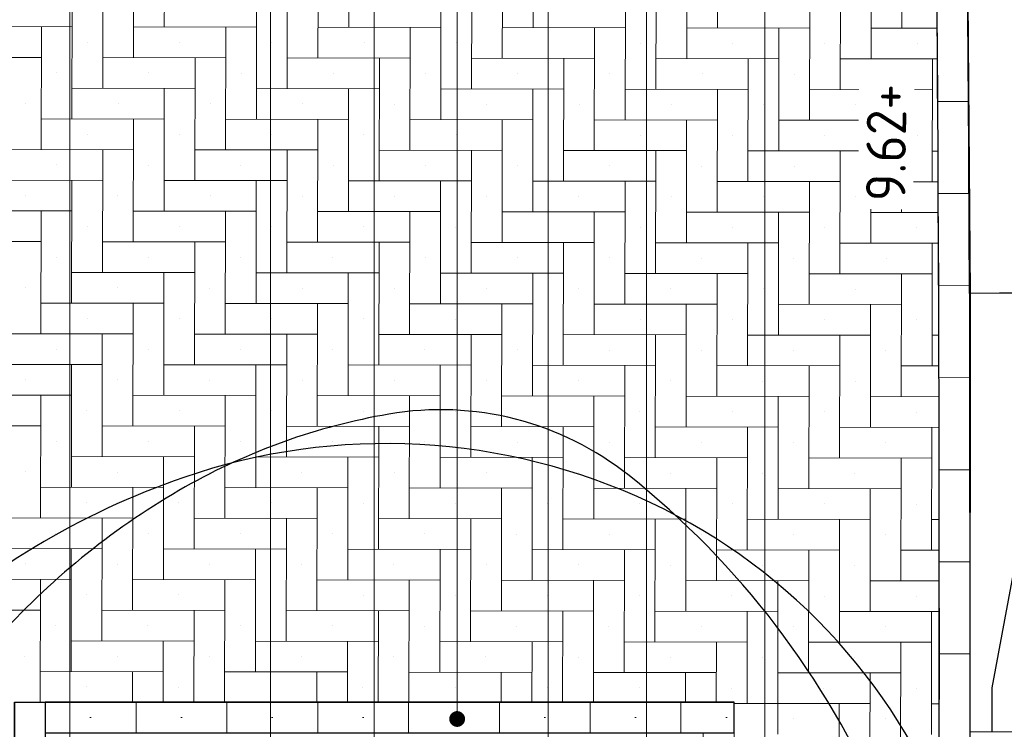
# Model space of a CAD drawing. Header units: metres. Extents: x -890 to 5635, y -951 to 6976.
# Tile 30 of 58: x 37.25 to 39.49, y 16.49 to 18.11. Entities that reach past the tile are written whole.
import ezdxf
from ezdxf import colors
from ezdxf.entities.mleader import LeaderData, LeaderLine
from ezdxf.math import Vec2, Vec3

# ---------------------------------------------------------------- set-up
doc = ezdxf.new("R2010")
doc.units = ezdxf.units.M
doc.layers.add('N-WE-GR-BOOM_2e_grootte-S', color=3, linetype='Continuous')
doc.layers.add('TB63_BOOM', color=3, linetype='Continuous')
for name, color, linetype, lineweight in [('N-WE-VH-KANTOPSLUITING_OPSLUITBAND_200X200-G', 3, 'Continuous', 25), ('N-WE-VH-KANTOPSLUITING_VERLOOPBAND-S', 3, 'Continuous', 25), ('N-WE-VH-VERHARDING_STRAATBAKSTEEN-A', 11, 'Continuous', 13), ('N-WE-VH-VERHARDING_STRAATBAKSTEEN-V', 253, 'Continuous', 18), ('X-XX-AL-AANPIJLING-T18', 10, 'Continuous', 18), ('X-XX-AL-PEIL-T18', 10, 'Continuous', 18)]:
    doc.layers.add(name, color=color, linetype=linetype, lineweight=lineweight)
doc.layers.add('TL00_HULPLAAG', color=211, linetype='Continuous', plot=False)
doc.styles.add('NLCS-ISO-M20-T50', font='NLCS-ISO.ttf', dxfattribs={"height": 0.1})
doc.styles.add('NLCS-ISO-M50-T18', font='NLCS-ISO.ttf', dxfattribs={"height": 0.09})

# ---------------------------------------------------------------- blocks, each defined once
blk = doc.blocks.new('SVH-VERLOOPBAND_GELEIDEBAND 50 200X200 HD_OPSLUITBAND 200X200 HD_L1000_RECHTS-MM')
blk.add_lwpolyline([(0, 0), (1000, 0), (1000, 200), (0, 200)], close=True)
blk.add_lwpolyline([(900, 0), (100, 150), (0, 150)])
blk = doc.blocks.new('SB-BOOM19')
at = {"layer": 'TB63_BOOM', "linetype": 'Continuous'}
for centre, radius, start, end in [((0.09496, -0.00024), 0.47779, 86.58911, 106.36827), ((0.10968, 0.24706), 0.23006, 38.20985, 86.5855), ((0.0203, -0.12293), 0.59141, 95.77431, 119.94779), ((0.00828, -0.00415), 0.47203, 51.53933, 95.77345), ((0.12128, -0.08981), 0.57115, 106.36887, 124.44775), ((-0.21996, -0.01244), 0.64959, 9.98315, 38.20995), ((0.02376, 0.01535), 0.44713, 6.02226, 51.53932)]:
    blk.add_arc(centre, radius, start, end, dxfattribs=at)
blk = doc.blocks.new('BOOM RODOR')
at = {"layer": 'TB63_BOOM', "xscale": 3, "yscale": 3}
blk.add_blockref('SB-BOOM19', (0, 0), dxfattribs=at)
blk = doc.blocks.new('_Dot')
at = {"color": 0, "linetype": 'ByBlock', "lineweight": -2}
blk.add_line((-0.5, 0), (-1, 0), dxfattribs=at)
at = {"color": 0, "linetype": 'ByBlock', "const_width": 0.5}
blk.add_lwpolyline([(-0.25, 0, 1), (0.25, 0, 1)], format="xyb", close=True, dxfattribs=at)

msp = doc.modelspace()

# ---------------------------------------------------------------- hatches: boundary and pattern name
at = {"layer": 'N-WE-VH-VERHARDING_STRAATBAKSTEEN-A'}
h = msp.add_hatch(dxfattribs=at)
h.set_pattern_fill('AVH-SBS_DIKFORMAAT_HALFST', color=256, angle=90, pattern_type=2)
h.set_pattern_definition([(90, (37.30522, 16.55016), (-0.069, 4e-18), []), (180, (37.30522, 16.75716), (-3e-17, -0.207), [0.069, -0.069]), (180, (37.23622, 16.65366), (-3e-17, -0.207), [0.069, -0.069]), (90, (37.27072, 16.65366), (-0.138, 8e-18), [0, -0.207, 0, 0]), (90, (37.20172, 16.75716), (-0.138, 8e-18), [0, -0.207, 0, 0])])
h.paths.add_polyline_path([(37.3052, 16.5502), (37.3046, 14.9102), (37.2352, 14.9102), (37.2352, 16.5502)])
h = msp.add_hatch(dxfattribs=at)
h.set_pattern_fill('AVH-SBS_DIKFORMAAT_HALFST', color=256, pattern_type=2)
h.set_pattern_definition([(0, (37.30522, 16.48016), (0, 0.069), []), (90, (37.51222, 16.48016), (-0.207, 1e-17), [0.069, -0.069]), (90, (37.40872, 16.54916), (-0.207, 1e-17), [0.069, -0.069]), (0, (37.40872, 16.51466), (0, 0.138), [0, -0.207, 0, 0]), (0, (37.51222, 16.58366), (0, 0.138), [0, -0.207, 0, 0])])
h.paths.add_polyline_path([(37.3052, 16.5502), (37.3052, 16.4802), (38.8752, 16.4802), (38.8752, 16.5502)])

# ---------------------------------------------------------------- linework, layer by layer
at = {"layer": 'N-WE-VH-KANTOPSLUITING_OPSLUITBAND_200X200-G'}
msp.add_lwpolyline([(39.4117, 17.4826, 0.002063), (39.3987, 19.1108, 0.000524), (39.3933, 19.5246, 0.000524)], format="xyb", dxfattribs=at)
at = {"layer": 'N-WE-VH-KANTOPSLUITING_OPSLUITBAND_200X200-G', "linetype": 'ByBlock', "flags": 128}
msp.add_lwpolyline([(39.4133, 17.4826), (39.4054, 18.4825), (39.6054, 18.4841), (39.6133, 17.4842)], close=True, dxfattribs=at)
at = {"layer": 'N-WE-VH-VERHARDING_STRAATBAKSTEEN-A', "linetype": 'Continuous'}
for p, q in [((37.5773, 18.3705), (37.5768, 18.0903)), ((37.9975, 18.3697), (37.997, 18.0896)), ((38.4177, 18.369), (38.4173, 18.0889)), ((38.838, 18.3683), (38.8375, 18.0881)), ((39.2582, 18.3675), (39.2577, 18.0874)), ((37.5072, 18.3005), (37.5067, 18.0204)), ((37.9274, 18.2998), (37.9269, 18.0197)), ((38.3476, 18.2991), (38.3471, 18.0189)), ((38.7678, 18.2983), (38.7673, 18.0182)), ((39.188, 18.2976), (39.1875, 18.0175)), ((37.437, 18.2306), (37.4365, 17.9505)), ((37.8572, 18.2299), (37.8567, 17.9498)), ((38.2774, 18.2292), (38.2769, 17.949)), ((38.6976, 18.2284), (38.6972, 17.9483)), ((39.1179, 18.2277), (39.1174, 17.9476)), ((37.3669, 18.1607), (37.3664, 17.8806)), ((37.7871, 18.16), (37.7866, 17.8798)), ((38.2073, 18.1593), (38.2068, 17.8791)), ((38.6275, 18.1585), (38.627, 17.8784)), ((39.0477, 18.1578), (39.0472, 17.8776)), ((37.0866, 18.0912), (37.3667, 18.0907)), ((37.2967, 18.0908), (37.2962, 17.8107)), ((37.5068, 18.0904), (37.7869, 18.09)), ((37.7169, 18.0901), (37.7164, 17.8099)), ((37.927, 18.0897), (38.2072, 18.0892)), ((38.1371, 18.0893), (38.1366, 17.8092)), ((38.3472, 18.089), (38.6274, 18.0885)), ((38.5573, 18.0886), (38.5568, 17.8085)), ((38.7674, 18.0882), (39.0476, 18.0878)), ((38.9775, 18.0879), (38.977, 17.8077)), ((39.1876, 18.0875), (39.3384, 18.0872)), ((37.4017, 18.0556), (37.4017, 18.0556)), ((37.6118, 18.0552), (37.6118, 18.0552)), ((37.8219, 18.0549), (37.8219, 18.0549)), ((38.032, 18.0545), (38.032, 18.0545)), ((38.2421, 18.0541), (38.2421, 18.0541)), ((38.4522, 18.0538), (38.4522, 18.0538)), ((38.6623, 18.0534), (38.6623, 18.0534)), ((38.8724, 18.053), (38.8724, 18.053)), ((39.0825, 18.0527), (39.0825, 18.0527)), ((39.2926, 18.0523), (39.2926, 18.0523)), ((37.0164, 18.0213), (37.2966, 18.0208)), ((37.4366, 18.0205), (37.7168, 18.02)), ((37.6468, 18.0202), (37.6463, 17.74)), ((37.8569, 18.0198), (38.137, 18.0193)), ((38.067, 18.0194), (38.0665, 17.7393)), ((38.2771, 18.0191), (38.5572, 18.0186)), ((38.4872, 18.0187), (38.4867, 17.7386)), ((38.6973, 18.0183), (38.9774, 18.0178)), ((38.9074, 18.018), (38.9069, 17.7378)), ((39.1175, 18.0176), (39.3389, 18.0172)), ((39.3276, 18.0172), (39.3271, 17.7371)), ((37.3315, 17.9857), (37.3315, 17.9857)), ((37.5416, 17.9853), (37.5416, 17.9853)), ((37.7517, 17.985), (37.7517, 17.985)), ((37.9618, 17.9846), (37.9618, 17.9846)), ((38.172, 17.9842), (38.172, 17.9842)), ((38.3821, 17.9839), (38.3821, 17.9839)), ((38.5922, 17.9835), (38.5922, 17.9835)), ((38.8023, 17.9831), (38.8023, 17.9831)), ((39.0124, 17.9828), (39.0124, 17.9828)), ((39.2225, 17.9824), (39.2225, 17.9824)), ((37.3665, 17.9506), (37.6466, 17.9501)), ((37.5766, 17.9502), (37.5761, 17.6701)), ((37.7867, 17.9499), (38.0668, 17.9494)), ((37.9968, 17.9495), (37.9963, 17.6694)), ((38.2069, 17.9491), (38.487, 17.9487)), ((38.417, 17.9488), (38.4165, 17.6686)), ((38.6271, 17.9484), (38.9073, 17.9479)), ((38.8372, 17.948), (38.8367, 17.6679)), ((39.0473, 17.9477), (39.3275, 17.9472)), ((39.2574, 17.9473), (39.2569, 17.6672)), ((37.2614, 17.9158), (37.2614, 17.9158)), ((37.4715, 17.9154), (37.4715, 17.9154)), ((37.6816, 17.915), (37.6816, 17.915)), ((37.8917, 17.9147), (37.8917, 17.9147)), ((38.1018, 17.9143), (38.1018, 17.9143)), ((38.3119, 17.9139), (38.3119, 17.9139)), ((38.522, 17.9136), (38.522, 17.9136)), ((38.7321, 17.9132), (38.7321, 17.9132)), ((38.9422, 17.9128), (38.9422, 17.9128)), ((39.1523, 17.9125), (39.1523, 17.9125)), ((37.2963, 17.8807), (37.5765, 17.8802)), ((37.5064, 17.8803), (37.5059, 17.6002)), ((37.7165, 17.88), (37.9967, 17.8795)), ((37.9266, 17.8796), (37.9262, 17.5995)), ((38.1368, 17.8792), (38.4169, 17.8787)), ((38.3469, 17.8789), (38.3464, 17.5987)), ((38.557, 17.8785), (38.8371, 17.878)), ((38.7671, 17.8781), (38.7666, 17.598)), ((38.9772, 17.8778), (39.2573, 17.8773)), ((39.1873, 17.8774), (39.1868, 17.5973)), ((37.4013, 17.8455), (37.4013, 17.8455)), ((37.6114, 17.8451), (37.6114, 17.8451)), ((37.8215, 17.8448), (37.8215, 17.8448)), ((38.0316, 17.8444), (38.0316, 17.8444)), ((38.2417, 17.844), (38.2417, 17.844)), ((38.4518, 17.8437), (38.4518, 17.8437)), ((38.662, 17.8433), (38.662, 17.8433)), ((38.8721, 17.8429), (38.8721, 17.8429)), ((39.0822, 17.8426), (39.0822, 17.8426)), ((39.2923, 17.8422), (39.2923, 17.8422)), ((37.2262, 17.8108), (37.5063, 17.8103)), ((37.4363, 17.8104), (37.4358, 17.5303)), ((37.6464, 17.8101), (37.9265, 17.8096)), ((37.8565, 17.8097), (37.856, 17.5296)), ((38.0666, 17.8093), (38.3467, 17.8088)), ((38.2767, 17.809), (38.2762, 17.5288)), ((38.4868, 17.8086), (38.7669, 17.8081)), ((38.6969, 17.8082), (38.6964, 17.5281)), ((38.907, 17.8079), (39.1872, 17.8074)), ((39.1171, 17.8075), (39.1166, 17.5274)), ((39.3272, 17.8071), (39.3402, 17.8071)), ((37.3312, 17.7756), (37.3312, 17.7756)), ((37.5413, 17.7752), (37.5413, 17.7752)), ((37.7514, 17.7749), (37.7514, 17.7749)), ((37.9615, 17.7745), (37.9615, 17.7745)), ((38.1716, 17.7741), (38.1716, 17.7741)), ((38.3817, 17.7738), (38.3817, 17.7738)), ((38.5918, 17.7734), (38.5918, 17.7734)), ((38.8019, 17.773), (38.8019, 17.773)), ((39.012, 17.7727), (39.012, 17.7727)), ((39.2221, 17.7723), (39.2221, 17.7723)), ((37.156, 17.7409), (37.4362, 17.7404)), ((37.3661, 17.7405), (37.3656, 17.4604)), ((37.5762, 17.7401), (37.8564, 17.7397)), ((37.7863, 17.7398), (37.7858, 17.4596)), ((37.9964, 17.7394), (38.2766, 17.7389)), ((38.2065, 17.739), (38.2061, 17.4589)), ((38.4166, 17.7387), (38.6968, 17.7382)), ((38.6268, 17.7383), (38.6263, 17.4582)), ((38.8369, 17.7379), (39.117, 17.7375)), ((39.047, 17.7376), (39.0465, 17.4574)), ((39.2571, 17.7372), (39.3405, 17.7371)), ((37.261, 17.7057), (37.261, 17.7057)), ((37.4711, 17.7053), (37.4711, 17.7053)), ((37.6812, 17.7049), (37.6812, 17.7049)), ((37.8913, 17.7046), (37.8913, 17.7046)), ((38.1014, 17.7042), (38.1014, 17.7042)), ((38.3115, 17.7038), (38.3115, 17.7038)), ((38.5216, 17.7035), (38.5216, 17.7035)), ((38.7317, 17.7031), (38.7317, 17.7031)), ((38.9418, 17.7027), (38.9418, 17.7027)), ((39.152, 17.7024), (39.152, 17.7024)), ((37.0859, 17.671), (37.366, 17.6705)), ((37.296, 17.6706), (37.2955, 17.3905)), ((37.5061, 17.6702), (37.7862, 17.6697)), ((37.7162, 17.6699), (37.7157, 17.3897)), ((37.9263, 17.6695), (38.2064, 17.669)), ((38.1364, 17.6691), (38.1359, 17.389)), ((38.3465, 17.6688), (38.6266, 17.6683)), ((38.5566, 17.6684), (38.5561, 17.3883)), ((38.7667, 17.668), (39.0468, 17.6675)), ((38.9768, 17.6677), (38.9763, 17.3875)), ((39.1869, 17.6673), (39.3409, 17.667)), ((37.401, 17.6354), (37.401, 17.6354)), ((37.6111, 17.635), (37.6111, 17.635)), ((37.8212, 17.6347), (37.8212, 17.6347)), ((38.0313, 17.6343), (38.0313, 17.6343)), ((38.2414, 17.6339), (38.2414, 17.6339)), ((38.4515, 17.6336), (38.4515, 17.6336)), ((38.6616, 17.6332), (38.6616, 17.6332)), ((38.8717, 17.6328), (38.8717, 17.6328)), ((39.0818, 17.6325), (39.0818, 17.6325)), ((39.2919, 17.6321), (39.2919, 17.6321)), ((37.0157, 17.6011), (37.2958, 17.6006)), ((37.4359, 17.6003), (37.7161, 17.5998)), ((37.646, 17.6), (37.6455, 17.3198)), ((37.8561, 17.5996), (38.1363, 17.5991)), ((38.0662, 17.5992), (38.0657, 17.3191)), ((38.2763, 17.5989), (38.5565, 17.5984)), ((38.4864, 17.5985), (38.4859, 17.3183)), ((38.6965, 17.5981), (38.9767, 17.5976)), ((38.9066, 17.5978), (38.9062, 17.3176)), ((39.1168, 17.5974), (39.3412, 17.597)), ((39.3269, 17.597), (39.3264, 17.3169)), ((37.3308, 17.5655), (37.3308, 17.5655)), ((37.5409, 17.5651), (37.5409, 17.5651)), ((37.751, 17.5648), (37.751, 17.5648)), ((37.9611, 17.5644), (37.9611, 17.5644)), ((38.1712, 17.564), (38.1712, 17.564)), ((38.3813, 17.5637), (38.3813, 17.5637)), ((38.5914, 17.5633), (38.5914, 17.5633)), ((38.8015, 17.5629), (38.8015, 17.5629)), ((39.0116, 17.5626), (39.0116, 17.5626)), ((39.2217, 17.5622), (39.2217, 17.5622)), ((37.3658, 17.5304), (37.6459, 17.5299)), ((37.5759, 17.53), (37.5754, 17.2499)), ((37.786, 17.5297), (38.0661, 17.5292)), ((37.9961, 17.5293), (37.9956, 17.2492)), ((38.2062, 17.5289), (38.4863, 17.5285)), ((38.4163, 17.5286), (38.4158, 17.2484)), ((38.6264, 17.5282), (38.9065, 17.5277)), ((38.8365, 17.5278), (38.836, 17.2477)), ((39.0466, 17.5275), (39.3267, 17.527)), ((39.2567, 17.5271), (39.2562, 17.247)), ((37.2606, 17.4956), (37.2606, 17.4956)), ((37.4707, 17.4952), (37.4707, 17.4952)), ((37.6809, 17.4948), (37.6809, 17.4948)), ((37.891, 17.4945), (37.891, 17.4945)), ((38.1011, 17.4941), (38.1011, 17.4941)), ((38.3112, 17.4937), (38.3112, 17.4937)), ((38.5213, 17.4934), (38.5213, 17.4934)), ((38.7314, 17.493), (38.7314, 17.493)), ((38.9415, 17.4926), (38.9415, 17.4926)), ((39.1516, 17.4923), (39.1516, 17.4923)), ((37.2956, 17.4605), (37.5757, 17.46)), ((37.5057, 17.4601), (37.5052, 17.18)), ((37.7158, 17.4598), (37.9959, 17.4593)), ((37.9259, 17.4594), (37.9254, 17.1793)), ((38.136, 17.459), (38.4162, 17.4585)), ((38.3461, 17.4587), (38.3456, 17.1785)), ((38.5562, 17.4583), (38.8364, 17.4578)), ((38.7663, 17.4579), (38.7658, 17.1778)), ((38.9764, 17.4576), (39.2566, 17.4571)), ((39.1865, 17.4572), (39.1861, 17.1771)), ((37.4006, 17.4253), (37.4006, 17.4253)), ((37.6107, 17.4249), (37.6107, 17.4249)), ((37.8208, 17.4246), (37.8208, 17.4246)), ((38.0309, 17.4242), (38.0309, 17.4242)), ((38.241, 17.4238), (38.241, 17.4238)), ((38.4511, 17.4235), (38.4511, 17.4235)), ((38.6612, 17.4231), (38.6612, 17.4231)), ((38.8713, 17.4227), (38.8713, 17.4227)), ((39.0814, 17.4224), (39.0814, 17.4224)), ((39.2915, 17.422), (39.2915, 17.422)), ((37.2254, 17.3906), (37.5056, 17.3901)), ((37.4355, 17.3902), (37.4351, 17.1101)), ((37.6457, 17.3898), (37.9258, 17.3894)), ((37.8558, 17.3895), (37.8553, 17.1093)), ((38.0659, 17.3891), (38.346, 17.3886)), ((38.276, 17.3887), (38.2755, 17.1086)), ((38.4861, 17.3884), (38.7662, 17.3879)), ((38.6962, 17.388), (38.6957, 17.1079)), ((38.9063, 17.3876), (39.1864, 17.3872)), ((39.1164, 17.3873), (39.1159, 17.1071)), ((39.3265, 17.3869), (39.342, 17.3869)), ((37.3304, 17.3554), (37.3304, 17.3554)), ((37.5405, 17.355), (37.5405, 17.355)), ((37.7506, 17.3546), (37.7506, 17.3546)), ((37.9607, 17.3543), (37.9607, 17.3543)), ((38.1709, 17.3539), (38.1709, 17.3539)), ((38.381, 17.3535), (38.381, 17.3535)), ((38.5911, 17.3532), (38.5911, 17.3532)), ((38.8012, 17.3528), (38.8012, 17.3528)), ((39.0113, 17.3524), (39.0113, 17.3524)), ((39.2214, 17.3521), (39.2214, 17.3521)), ((37.1553, 17.3207), (37.4354, 17.3202)), ((37.3654, 17.3203), (37.3649, 17.0402)), ((37.5755, 17.3199), (37.8556, 17.3194)), ((37.7856, 17.3196), (37.7851, 17.0394)), ((37.9957, 17.3192), (38.2758, 17.3187)), ((38.2058, 17.3188), (38.2053, 17.0387)), ((38.4159, 17.3185), (38.6961, 17.318)), ((38.626, 17.3181), (38.6255, 17.038)), ((38.8361, 17.3177), (39.1163, 17.3172)), ((39.0462, 17.3174), (39.0457, 17.0372)), ((39.2563, 17.317), (39.3422, 17.3169)), ((37.2603, 17.2855), (37.2603, 17.2855)), ((37.4704, 17.2851), (37.4704, 17.2851)), ((37.6805, 17.2847), (37.6805, 17.2847)), ((37.8906, 17.2844), (37.8906, 17.2844)), ((38.1007, 17.284), (38.1007, 17.284)), ((38.3108, 17.2836), (38.3108, 17.2836)), ((38.5209, 17.2833), (38.5209, 17.2833)), ((38.731, 17.2829), (38.731, 17.2829)), ((38.9411, 17.2825), (38.9411, 17.2825)), ((39.1512, 17.2822), (39.1512, 17.2822)), ((37.0851, 17.2508), (37.3653, 17.2503)), ((37.2952, 17.2504), (37.2947, 16.9702)), ((37.5053, 17.25), (37.7855, 17.2495)), ((37.7154, 17.2497), (37.715, 16.9695)), ((37.9255, 17.2493), (38.2057, 17.2488)), ((38.1357, 17.2489), (38.1352, 16.9688)), ((38.3458, 17.2486), (38.6259, 17.2481)), ((38.5559, 17.2482), (38.5554, 16.968)), ((38.766, 17.2478), (39.0461, 17.2473)), ((38.9761, 17.2475), (38.9756, 16.9673)), ((39.1862, 17.2471), (39.3424, 17.2468)), ((37.4002, 17.2152), (37.4002, 17.2152)), ((37.6103, 17.2148), (37.6103, 17.2148)), ((37.8204, 17.2145), (37.8204, 17.2145)), ((38.0305, 17.2141), (38.0305, 17.2141)), ((38.2406, 17.2137), (38.2406, 17.2137)), ((38.4507, 17.2134), (38.4507, 17.2134)), ((38.6609, 17.213), (38.6609, 17.213)), ((38.871, 17.2126), (38.871, 17.2126)), ((39.0811, 17.2123), (39.0811, 17.2123)), ((39.2912, 17.2119), (39.2912, 17.2119)), ((37.015, 17.1808), (37.2951, 17.1804)), ((37.4352, 17.1801), (37.7153, 17.1796)), ((37.6453, 17.1797), (37.6448, 16.8996)), ((37.8554, 17.1794), (38.1355, 17.1789)), ((38.0655, 17.179), (38.065, 16.8989)), ((38.2756, 17.1786), (38.5557, 17.1782)), ((38.4857, 17.1783), (38.4852, 16.8981)), ((38.6958, 17.1779), (38.9759, 17.1774)), ((38.9059, 17.1775), (38.9054, 16.8974)), ((39.116, 17.1772), (39.3426, 17.1768)), ((39.3261, 17.1768), (39.3256, 16.8967)), ((37.3301, 17.1453), (37.3301, 17.1453)), ((37.5402, 17.1449), (37.5402, 17.1449)), ((37.7503, 17.1445), (37.7503, 17.1445)), ((37.9604, 17.1442), (37.9604, 17.1442)), ((38.1705, 17.1438), (38.1705, 17.1438)), ((38.3806, 17.1434), (38.3806, 17.1434)), ((38.5907, 17.1431), (38.5907, 17.1431)), ((38.8008, 17.1427), (38.8008, 17.1427)), ((39.0109, 17.1423), (39.0109, 17.1423)), ((39.221, 17.142), (39.221, 17.142)), ((37.365, 17.1102), (37.6452, 17.1097)), ((37.5751, 17.1098), (37.5746, 16.8297)), ((37.7852, 17.1095), (38.0654, 17.109)), ((37.9953, 17.1091), (37.9948, 16.829)), ((38.2054, 17.1087), (38.4856, 17.1082)), ((38.4155, 17.1084), (38.4151, 16.8282)), ((38.6257, 17.108), (38.9058, 17.1075)), ((38.8358, 17.1076), (38.8353, 16.8275)), ((39.0459, 17.1073), (39.326, 17.1068)), ((39.256, 17.1069), (39.2555, 16.8268)), ((37.2599, 17.0754), (37.2599, 17.0754)), ((37.47, 17.075), (37.47, 17.075)), ((37.6801, 17.0746), (37.6801, 17.0746)), ((37.8902, 17.0743), (37.8902, 17.0743)), ((38.1003, 17.0739), (38.1003, 17.0739)), ((38.3104, 17.0735), (38.3104, 17.0735)), ((38.5205, 17.0732), (38.5205, 17.0732)), ((38.7306, 17.0728), (38.7306, 17.0728)), ((38.9407, 17.0724), (38.9407, 17.0724)), ((39.1509, 17.0721), (39.1509, 17.0721)), ((37.2949, 17.0403), (37.575, 17.0398)), ((37.505, 17.0399), (37.5045, 16.7598)), ((37.7151, 17.0396), (37.9952, 17.0391)), ((37.9252, 17.0392), (37.9247, 16.759)), ((38.1353, 17.0388), (38.4154, 17.0383)), ((38.3454, 17.0385), (38.3449, 16.7583)), ((38.5555, 17.0381), (38.8356, 17.0376)), ((38.7656, 17.0377), (38.7651, 16.7576)), ((38.9757, 17.0374), (39.2558, 17.0369)), ((39.1858, 17.037), (39.1853, 16.7568)), ((37.3999, 17.0051), (37.3999, 17.0051)), ((37.61, 17.0047), (37.61, 17.0047)), ((37.8201, 17.0044), (37.8201, 17.0044)), ((38.0302, 17.004), (38.0302, 17.004)), ((38.2403, 17.0036), (38.2403, 17.0036)), ((38.4504, 17.0033), (38.4504, 17.0033)), ((38.6605, 17.0029), (38.6605, 17.0029)), ((38.8706, 17.0025), (38.8706, 17.0025)), ((39.0807, 17.0022), (39.0807, 17.0022)), ((39.2908, 17.0018), (39.2908, 17.0018)), ((37.2247, 16.9704), (37.5048, 16.9699)), ((37.4348, 16.97), (37.4343, 16.6899)), ((37.6449, 16.9696), (37.9251, 16.9691)), ((37.855, 16.9693), (37.8545, 16.6891)), ((38.0651, 16.9689), (38.3453, 16.9684)), ((38.2752, 16.9685), (38.2747, 16.6884)), ((38.4853, 16.9682), (38.7655, 16.9677)), ((38.6954, 16.9678), (38.695, 16.6877)), ((38.9055, 16.9674), (39.1857, 16.9669)), ((39.1157, 16.9671), (39.1152, 16.6869)), ((39.3258, 16.9667), (39.3429, 16.9667)), ((37.3297, 16.9352), (37.3297, 16.9352)), ((37.5398, 16.9348), (37.5398, 16.9348)), ((37.7499, 16.9344), (37.7499, 16.9344)), ((37.96, 16.9341), (37.96, 16.9341)), ((38.1701, 16.9337), (38.1701, 16.9337)), ((38.3802, 16.9333), (38.3802, 16.9333)), ((38.5903, 16.933), (38.5903, 16.933)), ((38.8004, 16.9326), (38.8004, 16.9326)), ((39.0105, 16.9322), (39.0105, 16.9322)), ((39.2206, 16.9319), (39.2206, 16.9319)), ((37.1546, 16.9005), (37.4347, 16.9)), ((37.3647, 16.9001), (37.3642, 16.62)), ((37.5748, 16.8997), (37.8549, 16.8992)), ((37.7849, 16.8994), (37.7844, 16.6192)), ((37.995, 16.899), (38.2751, 16.8985)), ((38.2051, 16.8986), (38.2046, 16.6185)), ((38.4152, 16.8983), (38.6953, 16.8978)), ((38.6253, 16.8979), (38.6248, 16.6178)), ((38.8354, 16.8975), (39.1155, 16.897)), ((39.0455, 16.8972), (39.045, 16.617)), ((39.2556, 16.8968), (39.343, 16.8966)), ((37.2595, 16.8653), (37.2595, 16.8653)), ((37.4696, 16.8649), (37.4696, 16.8649)), ((37.6798, 16.8645), (37.6798, 16.8645)), ((37.8899, 16.8642), (37.8899, 16.8642)), ((38.1, 16.8638), (38.1, 16.8638)), ((38.3101, 16.8634), (38.3101, 16.8634)), ((38.5202, 16.8631), (38.5202, 16.8631)), ((38.7303, 16.8627), (38.7303, 16.8627)), ((38.9404, 16.8623), (38.9404, 16.8623)), ((39.1505, 16.862), (39.1505, 16.862)), ((37.0844, 16.8305), (37.3645, 16.8301)), ((37.2945, 16.8302), (37.294, 16.5502)), ((37.5046, 16.8298), (37.7847, 16.8293)), ((37.7147, 16.8294), (37.7142, 16.5502)), ((37.9248, 16.8291), (38.205, 16.8286)), ((38.1349, 16.8287), (38.1344, 16.5502)), ((38.345, 16.8283), (38.6252, 16.8279)), ((38.5551, 16.828), (38.5546, 16.5502)), ((38.7652, 16.8276), (39.0454, 16.8271)), ((38.9753, 16.8272), (38.9747, 16.4771)), ((39.1854, 16.8269), (39.3431, 16.8266)), ((37.3995, 16.795), (37.3995, 16.795)), ((37.6096, 16.7946), (37.6096, 16.7946)), ((37.8197, 16.7942), (37.8197, 16.7942)), ((38.0298, 16.7939), (38.0298, 16.7939)), ((38.2399, 16.7935), (38.2399, 16.7935)), ((38.45, 16.7931), (38.45, 16.7931)), ((38.6601, 16.7928), (38.6601, 16.7928)), ((38.8702, 16.7924), (38.8702, 16.7924)), ((39.0803, 16.792), (39.0803, 16.792)), ((39.2904, 16.7917), (39.2904, 16.7917)), ((37.0142, 16.7606), (37.2944, 16.7601)), ((37.4344, 16.7599), (37.7146, 16.7594)), ((37.6446, 16.7595), (37.6442, 16.5502)), ((37.8547, 16.7592), (38.1348, 16.7587)), ((38.0648, 16.7588), (38.0644, 16.5502)), ((38.2749, 16.7584), (38.555, 16.7579)), ((38.485, 16.7581), (38.4846, 16.5502)), ((38.6951, 16.7577), (38.9752, 16.7572)), ((38.9052, 16.7573), (38.9048, 16.5472)), ((39.1153, 16.757), (39.3431, 16.7566)), ((39.3254, 16.7566), (39.3249, 16.4765)), ((37.3293, 16.7251), (37.3293, 16.7251)), ((37.5394, 16.7247), (37.5394, 16.7247)), ((37.7495, 16.7243), (37.7495, 16.7243)), ((37.9596, 16.724), (37.9596, 16.724)), ((38.1698, 16.7236), (38.1698, 16.7236)), ((38.3799, 16.7232), (38.3799, 16.7232)), ((38.59, 16.7229), (38.59, 16.7229)), ((38.8001, 16.7225), (38.8001, 16.7225)), ((39.0102, 16.7221), (39.0102, 16.7221)), ((39.2203, 16.7218), (39.2203, 16.7218)), ((37.3643, 16.69), (37.6444, 16.6895)), ((37.5744, 16.6896), (37.5742, 16.5502)), ((37.7845, 16.6893), (38.0646, 16.6888)), ((37.9946, 16.6889), (37.9944, 16.5502)), ((38.2047, 16.6885), (38.4848, 16.688)), ((38.4148, 16.6882), (38.4146, 16.5502)), ((38.6249, 16.6878), (38.9051, 16.6873)), ((38.835, 16.6874), (38.8348, 16.5502)), ((39.0451, 16.6871), (39.3253, 16.6866)), ((39.2552, 16.6867), (39.2547, 16.4065)), ((37.2592, 16.6552), (37.2592, 16.6552)), ((37.4693, 16.6548), (37.4693, 16.6548)), ((37.6794, 16.6544), (37.6794, 16.6544)), ((37.8895, 16.6541), (37.8895, 16.6541)), ((38.0996, 16.6537), (38.0996, 16.6537)), ((38.3097, 16.6533), (38.3097, 16.6533)), ((38.5198, 16.653), (38.5198, 16.653)), ((38.7299, 16.6526), (38.7299, 16.6526)), ((38.94, 16.6522), (38.94, 16.6522)), ((39.1501, 16.6519), (39.1501, 16.6519)), ((37.2941, 16.6201), (37.5743, 16.6196)), ((37.5042, 16.6197), (37.5041, 16.5502)), ((37.7143, 16.6193), (37.9945, 16.6189)), ((37.9244, 16.619), (37.9243, 16.5502)), ((38.1346, 16.6186), (38.4147, 16.6181)), ((38.3447, 16.6182), (38.3445, 16.5502)), ((38.5548, 16.6179), (38.8349, 16.6174)), ((38.7649, 16.6175), (38.7647, 16.5502)), ((38.975, 16.6171), (39.2551, 16.6167)), ((39.1851, 16.6168), (39.1846, 16.3366)), ((37.3991, 16.5849), (37.3991, 16.5849)), ((37.6092, 16.5845), (37.6092, 16.5845)), ((37.8193, 16.5841), (37.8193, 16.5841)), ((38.0294, 16.5838), (38.0294, 16.5838)), ((38.2395, 16.5834), (38.2395, 16.5834)), ((38.4496, 16.583), (38.4496, 16.583)), ((38.6598, 16.5827), (38.6598, 16.5827)), ((38.8699, 16.5823), (38.8699, 16.5823)), ((39.08, 16.5819), (39.08, 16.5819)), ((39.2901, 16.5816), (39.2901, 16.5816)), ((38.8752, 16.5473), (39.185, 16.5467)), ((39.1149, 16.5469), (39.1144, 16.2667)), ((39.325, 16.5465), (39.343, 16.5465)), ((39.0098, 16.512), (39.0098, 16.512)), ((39.2199, 16.5117), (39.2199, 16.5117))]:
    msp.add_line(p, q, dxfattribs=at)
at = {"layer": 'N-WE-VH-VERHARDING_STRAATBAKSTEEN-A', "flags": 128}
msp.add_lwpolyline([(35.5429, 19.5246, -0.008508), (35.5259, 12.942), (37.2763, 12.942, 0.0027), (37.3042, 14.9102), (37.2352, 14.9102), (37.2352, 16.5502), (38.8752, 16.5502), (38.8752, 14.9802), (39.3353, 14.9802, 0.005761), (39.3233, 19.5246)], format="xyb", close=True, dxfattribs=at)
at = {"layer": 'N-WE-VH-VERHARDING_STRAATBAKSTEEN-A', "ltscale": 0.1, "flags": 128}
msp.add_lwpolyline([(39.3353, 14.9802, 0.005235), (39.3288, 19.11, 0.000526), (39.3233, 19.5246, 0.000526)], format="xyb", dxfattribs=at)
at = {"layer": 'N-WE-VH-VERHARDING_STRAATBAKSTEEN-A', "flags": 128}
for points in [[(39.3395, 17.9201), (39.3381, 18.1301), (39.4081, 18.1306), (39.4095, 17.9206)], [(39.3407, 17.7101), (39.3395, 17.9201), (39.4095, 17.9205), (39.4107, 17.7105)], [(39.3416, 17.5001), (39.3407, 17.7101), (39.4107, 17.7104), (39.4116, 17.5004)], [(39.3423, 17.2901), (39.3416, 17.5001), (39.4116, 17.5004), (39.4123, 17.2904)], [(39.3428, 17.0801), (39.3423, 17.2901), (39.4123, 17.2903), (39.4128, 17.0803)], [(39.343, 16.8701), (39.3428, 17.0801), (39.4128, 17.0802), (39.413, 16.8702)], [(39.3431, 16.6601), (39.343, 16.8701), (39.413, 16.8702), (39.4131, 16.6602)], [(39.3429, 16.4501), (39.3431, 16.6601), (39.4131, 16.6601), (39.4129, 16.4501)]]:
    msp.add_lwpolyline(points, close=True, dxfattribs=at)
at = {"layer": 'N-WE-VH-VERHARDING_STRAATBAKSTEEN-A', "ltscale": 0.1, "flags": 128}
msp.add_lwpolyline([(38.8752, 14.9802), (38.8752, 16.5502), (37.2352, 16.5502), (37.2352, 14.9102), (37.3046, 14.9102)], dxfattribs=at)
at = {"layer": 'N-WE-VH-VERHARDING_STRAATBAKSTEEN-V', "flags": 128}
msp.add_lwpolyline([(37.2763, 12.942, 0.002521), (37.3046, 14.9102), (37.3052, 16.4802), (38.8052, 16.4802), (38.8052, 14.9802), (39.3353, 14.9802), (39.4053, 14.9802), (39.4129, 16.4826), (39.4117, 17.4826, 0.002588), (39.3933, 19.5246)], format="xyb", dxfattribs=at)
at = {"layer": 'TL00_HULPLAAG', "flags": 128}
msp.add_lwpolyline([(39.3933, 19.5245), (39.4004, 19.1108), (39.4133, 17.4826), (39.4129, 16.4824), (39.4053, 14.9802), (39.3353, 14.9802, 0.005761), (39.3233, 19.5246)], format="xyb", close=True, dxfattribs=at)
msp.add_lwpolyline([(39.3353, 14.9802, 0.00576), (39.3233, 19.524)], format="xyb", dxfattribs=at)
for points in [[(37.3052, 16.5502), (37.3046, 14.9102), (37.2352, 14.9102), (37.2352, 16.5502)], [(37.3052, 16.5502), (37.3052, 16.4802), (38.8752, 16.4802), (38.8752, 16.5502)]]:
    msp.add_lwpolyline(points, close=True, dxfattribs=at)

# ---------------------------------------------------------------- block references
at = {"layer": 'N-WE-GR-BOOM_2e_grootte-S', "rotation": 13.23284235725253}
msp.add_blockref('BOOM RODOR', (38.0552, 15.7302), dxfattribs=at)
at = {"layer": 'N-WE-VH-KANTOPSLUITING_VERLOOPBAND-S', "xscale": 0.001, "yscale": 0.001, "zscale": 0.001, "rotation": 90.07246960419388}
msp.add_blockref('SVH-VERLOOPBAND_GELEIDEBAND 50 200X200 HD_OPSLUITBAND 200X200 HD_L1000_RECHTS-MM', (39.6129, 16.4828), dxfattribs=at)

# ---------------------------------------------------------------- leaders
at = {"layer": 'X-XX-AL-AANPIJLING-T18'}
ml = msp.add_multileader_mtext('Standard', dxfattribs=at)
ml.set_content('opsluitband hoekstuk 100x200 mm, beenlengte: 400 mm, kleur: grijs', color=2, style='NLCS-ISO-M20-T50')
ml.set_leader_properties(color=256, linetype='ByLayer', lineweight=-1)
ml.set_arrow_properties(name='DOT')
ml.build(insert=Vec2(0, 0))
ml.multileader.update_dxf_attribs({"text_left_attachment_type": 3, "text_right_attachment_type": 5, "dogleg_length": 0.036, "arrow_head_size": 0.036})
ctx = ml.context
ctx.base_point, ctx.char_height, ctx.arrow_head_size, ctx.landing_gap_size, ctx.plane_origin, ctx.plane_x_axis, ctx.plane_y_axis = Vec3(37.3614, 20.0606), 0.09, 0.036, 0.045, Vec3(37.3614, 16.4268), Vec3(0, 1), Vec3(-1, 0)
ctx.left_attachment, ctx.right_attachment = 3, 5
notes = []
notes.append((ctx, [(0, (1, 1, 0), (37.3614, 20.0246), (0, 1), 0.036, [(0, [(37.3614, 16.4268)], 0, [])])]))
ctx.mtext.insert, ctx.mtext.text_direction, ctx.mtext.rotation, ctx.mtext.flow_direction = Vec3(37.3029, 20.1056), Vec3(0, 1), 1.570796, 5
ml = msp.add_multileader_mtext('Standard', dxfattribs=at)
ml.set_content('enkele strek, straatbakstenen, dikformaat, type: Aurora', color=2, style='NLCS-ISO-M20-T50')
ml.set_leader_properties(color=256, linetype='ByLayer', lineweight=-1)
ml.set_arrow_properties(name='DOT')
ml.build(insert=Vec2(0, 0))
ml.multileader.update_dxf_attribs({"text_left_attachment_type": 3, "text_right_attachment_type": 5, "dogleg_length": 0.036, "arrow_head_size": 0.036})
ctx = ml.context
ctx.base_point, ctx.char_height, ctx.arrow_head_size, ctx.landing_gap_size, ctx.plane_origin, ctx.plane_x_axis, ctx.plane_y_axis = Vec3(38.2442, 20.0606), 0.09, 0.036, 0.045, Vec3(38.2442, 16.5117), Vec3(0, 1), Vec3(-1, 0)
ctx.left_attachment, ctx.right_attachment = 3, 5
notes.append((ctx, [(0, (1, 1, 0), (38.2442, 20.0246), (0, 1), 0.036, [(0, [(38.2442, 16.5117)], 0, [])])]))
ctx.mtext.insert, ctx.mtext.text_direction, ctx.mtext.rotation, ctx.mtext.flow_direction = Vec3(38.1857, 20.1056), Vec3(0, 1), 1.570796, 5
ml = msp.add_multileader_mtext('Standard', dxfattribs=at)
ml.set_content('nieuw aan te planten boom, zie plantsoenlijst', color=2, style='NLCS-ISO-M20-T50')
ml.set_leader_properties(color=256, linetype='ByLayer', lineweight=-1)
ml.set_arrow_properties(name='DOT')
ml.build(insert=Vec2(0, 0))
ml.multileader.update_dxf_attribs({"text_left_attachment_type": 3, "text_right_attachment_type": 5, "dogleg_length": 0.036, "arrow_head_size": 0.036})
ctx = ml.context
ctx.base_point, ctx.char_height, ctx.arrow_head_size, ctx.landing_gap_size, ctx.plane_origin, ctx.plane_x_axis, ctx.plane_y_axis = Vec3(38.0552, 20.0606), 0.09, 0.036, 0.045, Vec3(38.0552, 15.7302), Vec3(0, 1), Vec3(-1, 0)
ctx.left_attachment, ctx.right_attachment = 3, 5
notes.append((ctx, [(0, (1, 1, 0), (38.0552, 20.0246), (0, 1), 0.036, [(0, [(38.0552, 15.7302)], 0, [])])]))
ctx.mtext.insert, ctx.mtext.text_direction, ctx.mtext.rotation, ctx.mtext.flow_direction = Vec3(37.9967, 20.1056), Vec3(0, 1), 1.570796, 5
ml = msp.add_multileader_mtext('Standard', dxfattribs=at)
ml.set_content('opsluitband 100x200 mm, kleur: grijs', color=2, style='NLCS-ISO-M20-T50')
ml.set_leader_properties(color=256, linetype='ByLayer', lineweight=-1)
ml.set_arrow_properties(name='DOT')
ml.build(insert=Vec2(0, 0))
ml.multileader.update_dxf_attribs({"text_left_attachment_type": 3, "text_right_attachment_type": 5, "dogleg_length": 0.036, "arrow_head_size": 0.036})
ctx = ml.context
ctx.base_point, ctx.char_height, ctx.arrow_head_size, ctx.landing_gap_size, ctx.plane_origin, ctx.plane_x_axis, ctx.plane_y_axis = Vec3(37.8188, 20.0606), 0.09, 0.036, 0.045, Vec3(37.8188, 16.4331), Vec3(0, 1), Vec3(-1, 0)
ctx.left_attachment, ctx.right_attachment = 3, 5
notes.append((ctx, [(0, (1, 1, 0), (37.8188, 20.0246), (0, 1), 0.036, [(0, [(37.8188, 16.4331)], 0, [])])]))
ctx.mtext.insert, ctx.mtext.text_direction, ctx.mtext.rotation, ctx.mtext.flow_direction = Vec3(37.7603, 20.1056), Vec3(0, 1), 1.570796, 5
ml = msp.add_multileader_mtext('Standard', dxfattribs=at)
ml.set_content('sierplantsoen, zie plantsoenlijst', color=2, style='NLCS-ISO-M20-T50')
ml.set_leader_properties(color=256, linetype='ByLayer', lineweight=-1)
ml.set_arrow_properties(name='DOT')
ml.build(insert=Vec2(0, 0))
ml.multileader.update_dxf_attribs({"text_left_attachment_type": 3, "text_right_attachment_type": 5, "dogleg_length": 0.036, "arrow_head_size": 0.036})
ctx = ml.context
ctx.base_point, ctx.char_height, ctx.arrow_head_size, ctx.landing_gap_size, ctx.plane_origin, ctx.plane_x_axis, ctx.plane_y_axis = Vec3(38.4515, 20.0606), 0.09, 0.036, 0.045, Vec3(38.4515, 15.7302), Vec3(0, 1), Vec3(-1, 0)
ctx.left_attachment, ctx.right_attachment = 3, 5
notes.append((ctx, [(0, (1, 1, 0), (38.4515, 20.0246), (0, 1), 0.036, [(0, [(38.4515, 15.7302)], 0, [])])]))
ctx.mtext.insert, ctx.mtext.text_direction, ctx.mtext.rotation, ctx.mtext.flow_direction = Vec3(38.393, 20.1056), Vec3(0, 1), 1.570796, 5
for ctx, leaders in notes:
    for number, flags, end, landing, length, lines in leaders:
        leader = LeaderData()
        leader.index, (leader.has_last_leader_line, leader.has_dogleg_vector, leader.attachment_direction) = number, flags
        leader.last_leader_point, leader.dogleg_vector, leader.dogleg_length = Vec3(end), Vec3(landing), length
        for number, points, colour, breaks in lines:
            line = LeaderLine()
            line.index, line.vertices, line.color, line.breaks = number, Vec3.list(points), colors.encode_raw_color(colour), breaks
            leader.lines.append(line)
        ctx.leaders.append(leader)

# ---------------------------------------------------------------- next in the draw order: texts
at = {"layer": 'X-XX-AL-PEIL-T18', "insert": (39.1757, 17.6931), "char_height": 0.09, "width": 0.28227, "attachment_point": 1, "rotation": 89.4059, "style": 'NLCS-ISO-M50-T18', "bg_fill": 3, "box_fill_scale": 1.2, "bg_fill_color": 256, "bg_fill_transparency": 0}
msp.add_mtext('9.62+', dxfattribs=at)

# ---------------------------------------------------------------- next in the draw order: linework, layer by layer
msp.add_circle((74.4072, 12.7269), 964.0442)

# ---------------------------------------------------------------- next in the draw order: leaders
at = {"layer": 'X-XX-AL-AANPIJLING-T18'}
ml = msp.add_multileader_mtext('Standard', dxfattribs=at)
ml.set_content('betonstraatstenen, elleboogverband, dikformaat, type: Keranova Ocra', color=2, style='NLCS-ISO-M20-T50')
ml.set_leader_properties(color=256, linetype='ByLayer', lineweight=-1)
ml.set_arrow_properties(name='DOT')
ml.build(insert=Vec2(0, 0))
ml.multileader.update_dxf_attribs({"text_left_attachment_type": 3, "text_right_attachment_type": 5, "dogleg_length": 0.036, "arrow_head_size": 0.036})
ctx = ml.context
ctx.base_point, ctx.char_height, ctx.arrow_head_size, ctx.landing_gap_size, ctx.plane_origin, ctx.plane_x_axis, ctx.plane_y_axis = Vec3(38.676, 20.0606), 0.09, 0.036, 0.045, Vec3(38.676, 14.611), Vec3(0, 1), Vec3(-1, 0)
ctx.left_attachment, ctx.right_attachment = 3, 5
notes = []
notes.append((ctx, [(0, (1, 1, 0), (38.676, 20.0246), (0, 1), 0.036, [(0, [(38.676, 14.611)], 0, [])])]))
ctx.mtext.insert, ctx.mtext.text_direction, ctx.mtext.rotation, ctx.mtext.flow_direction = Vec3(38.6175, 20.1056), Vec3(0, 1), 1.570796, 5
ml = msp.add_multileader_mtext('Standard', dxfattribs=at)
ml.set_content('dubbele strek, betonstraatstenen, dikformaat, type: Keranova Ocra', color=2, style='NLCS-ISO-M20-T50')
ml.set_leader_properties(color=256, linetype='ByLayer', lineweight=-1)
ml.set_arrow_properties(name='DOT')
ml.build(insert=Vec2(0, 0))
ml.multileader.update_dxf_attribs({"text_left_attachment_type": 3, "text_right_attachment_type": 5, "dogleg_length": 0.036, "arrow_head_size": 0.036})
ctx = ml.context
ctx.base_point, ctx.char_height, ctx.arrow_head_size, ctx.landing_gap_size, ctx.plane_origin, ctx.plane_x_axis, ctx.plane_y_axis = Vec3(38.9454, 20.0606), 0.09, 0.036, 0.045, Vec3(38.9454, 14.9108), Vec3(0, 1), Vec3(-1, 0)
ctx.left_attachment, ctx.right_attachment = 3, 5
notes.append((ctx, [(0, (1, 1, 0), (38.9454, 20.0246), (0, 1), 0.036, [(0, [(38.9454, 14.9108)], 0, [])])]))
ctx.mtext.insert, ctx.mtext.text_direction, ctx.mtext.rotation, ctx.mtext.flow_direction = Vec3(38.8869, 20.1056), Vec3(0, 1), 1.570796, 5
for ctx, leaders in notes:
    for number, flags, end, landing, length, lines in leaders:
        leader = LeaderData()
        leader.index, (leader.has_last_leader_line, leader.has_dogleg_vector, leader.attachment_direction) = number, flags
        leader.last_leader_point, leader.dogleg_vector, leader.dogleg_length = Vec3(end), Vec3(landing), length
        for number, points, colour, breaks in lines:
            line = LeaderLine()
            line.index, line.vertices, line.color, line.breaks = number, Vec3.list(points), colors.encode_raw_color(colour), breaks
            leader.lines.append(line)
        ctx.leaders.append(leader)

doc.saveas('drawing.dxf')
